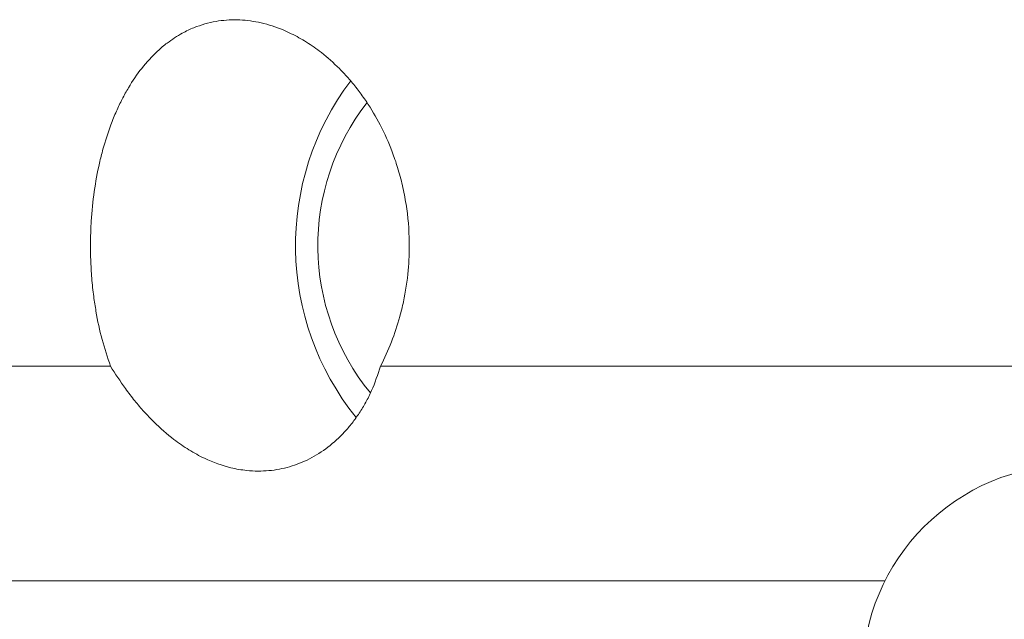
# Model space of a CAD drawing. Header units: inches. Extents: x 1.8 to 28.9, y 1.9 to 20.6.
# Tile 9 of 53: x 5.285 to 6.167, y 9.936 to 10.473. Entities that reach past the tile are written whole.
import ezdxf

# ---------------------------------------------------------------- set-up
doc = ezdxf.new("R2010")
doc.units = ezdxf.units.IN
doc.header["$MEASUREMENT"] = 0

msp = doc.modelspace()

# ---------------------------------------------------------------- linework, layer by layer
at = {"color": 7, "linetype": 'Continuous', "lineweight": 15}
for p, q in [((5.3666, 10.16266), (5.16655, 10.16266)), ((7.29155, 10.16266), (5.60849, 10.16266)), ((6.06027, 9.9703), (5.22905, 9.9703))]:
    msp.add_line(p, q, dxfattribs=at)
msp.add_circle((6.22905, 9.8853), 0.18898, dxfattribs=at)
for centre, radius, start, end in [((5.77779, 10.27063), 0.24545, 143.01915, 218.83338), ((5.76071, 10.27049), 0.20841, 142.04667, 219.2493)]:
    msp.add_arc(centre, radius, start, end, dxfattribs=at)
for points, knots in [([(5.3666, 10.16266), (5.36395, 10.17053), (5.35866, 10.18617), (5.35417, 10.20748), (5.35135, 10.22593), (5.3497, 10.24143), (5.34872, 10.25827), (5.34855, 10.27534), (5.34933, 10.29576), (5.35171, 10.31912), (5.35564, 10.34053), (5.36065, 10.36048), (5.36568, 10.37608), (5.37168, 10.39082), (5.37697, 10.40191), (5.38427, 10.41509), (5.3945, 10.43006), (5.40638, 10.443), (5.41864, 10.45333), (5.42954, 10.46042), (5.44405, 10.4673), (5.46041, 10.47197), (5.47991, 10.47339), (5.49602, 10.47153), (5.51227, 10.46743), (5.52674, 10.46175), (5.54229, 10.45307), (5.5568, 10.44285), (5.56957, 10.4315), (5.58035, 10.41992), (5.58843, 10.41001), (5.59799, 10.39666), (5.60873, 10.37855), (5.61774, 10.35841), (5.62404, 10.34006), (5.62826, 10.32441), (5.63259, 10.30217), (5.63477, 10.27662), (5.63362, 10.24721), (5.63025, 10.22498), (5.62502, 10.20359), (5.61865, 10.18395), (5.6119, 10.16979), (5.60849, 10.16266)], [0, 0, 0, 0, 0.031579, 0.062793, 0.07857, 0.097982, 0.117532, 0.137301, 0.157218, 0.188569, 0.219524, 0.235158, 0.264207, 0.28138, 0.297438, 0.313572, 0.343599, 0.375269, 0.393071, 0.419124, 0.438161, 0.472432, 0.503788, 0.534757, 0.550404, 0.582267, 0.604886, 0.627721, 0.656728, 0.673874, 0.689908, 0.706017, 0.736053, 0.767733, 0.785542, 0.805126, 0.824852, 0.864862, 0.893821, 0.926947, 0.943043, 0.97131, 1, 1, 1, 1]), ([(5.3666, 10.16266), (5.37095, 10.15585), (5.37789, 10.14501), (5.38817, 10.13172), (5.39665, 10.12178), (5.40816, 10.10973), (5.42153, 10.09801), (5.43684, 10.08742), (5.45383, 10.07815), (5.47125, 10.07194), (5.48735, 10.06917), (5.50188, 10.06837), (5.51789, 10.06982), (5.53316, 10.07426), (5.54776, 10.08086), (5.5616, 10.08961), (5.57409, 10.10104), (5.58313, 10.11169), (5.58949, 10.12054), (5.59531, 10.13024), (5.60223, 10.14387), (5.606, 10.15518), (5.60849, 10.16266)], [0, 0, 0, 0, 0.0613952, 0.0979013, 0.1320516, 0.1663677, 0.2348231, 0.2835592, 0.3327847, 0.4146955, 0.4631662, 0.4982282, 0.5647256, 0.6304675, 0.6636962, 0.7301949, 0.7959389, 0.8291688, 0.8633241, 0.8976456, 0.9324333, 1, 1, 1, 1])]:
    msp.add_open_spline(points, degree=3, knots=knots, dxfattribs=at)

doc.saveas('drawing.dxf')
